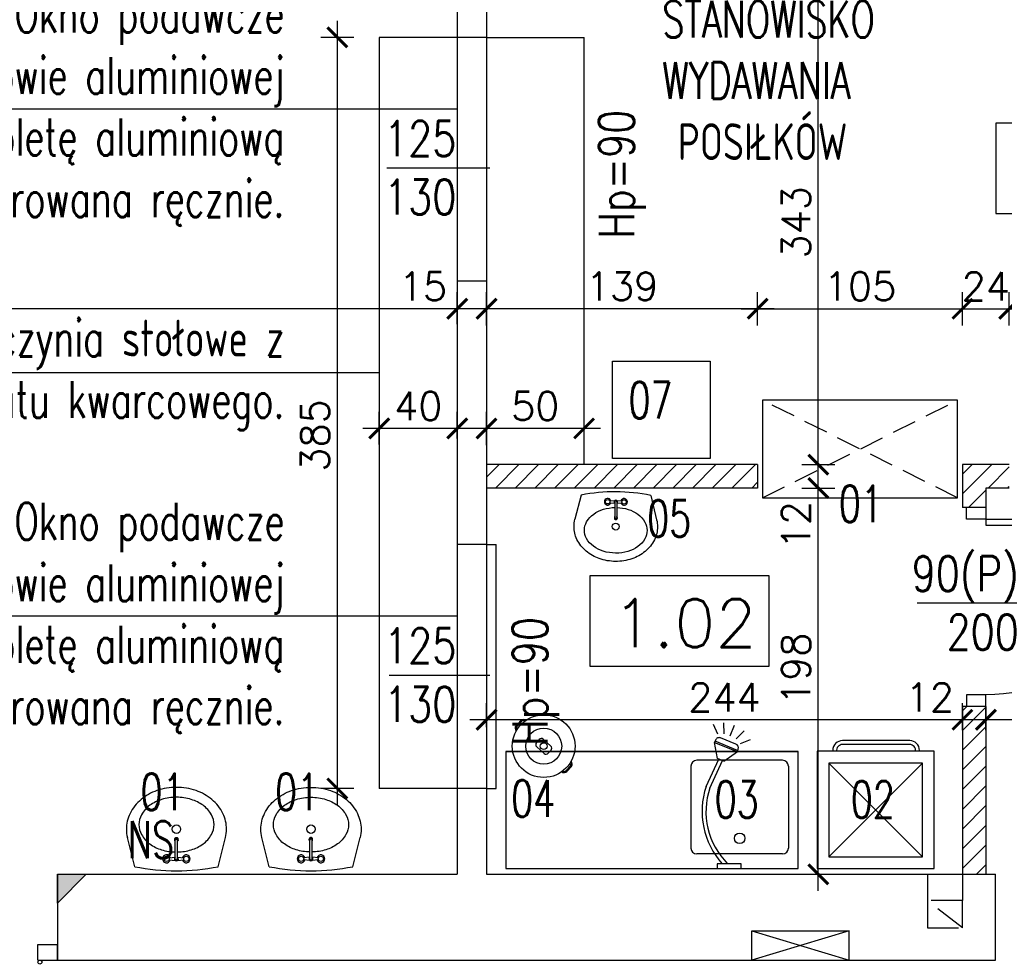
# Model space of a CAD drawing. Header units: millimetres. Extents: x 31969 to 285678, y -69766 to -5517.
# Tile 22 of 37: x 142218 to 142723, y -10201 to -9719. Entities that reach past the tile are written whole.
import ezdxf
from ezdxf.lldxf.tags import DXFTag

# ---------------------------------------------------------------- set-up
doc = ezdxf.new("R2010")
doc.units = ezdxf.units.MM
doc.linetypes.add('HIDDEN', pattern=[0.375, 0.25, -0.125])
doc.linetypes.add('KRE_16_8', pattern=[24, 16, -8])
for name, color, linetype in [('a-biblioteka', 251, 'Continuous'), ('a-opis 1', 3, 'Continuous'), ('a-opis 3', 15, 'Continuous'), ('a-opis stolarki 1', 3, 'Continuous'), ('a-opis technologii 2', 12, 'Continuous'), ('a-przekrój 2', 251, 'Continuous'), ('a-stolarka drzwiowa', 3, 'Continuous'), ('a-stolarka okienna', 3, 'Continuous'), ('a-szkło', 4, 'Continuous'), ('a-wentylacja', 3, 'Continuous'), ('a-wymiary', 11, 'Continuous'), ('a-wyposażenie', 84, 'Continuous'), ('a-ściany działowe projektowane', 5, 'Continuous'), ('a-ściany istniejące murowane', 6, 'Continuous')]:
    doc.layers.add(name, color=color, linetype=linetype)
doc.styles.add('MAREK', font='simplex.shx')
doc.styles.add('RS01507', font='romans.shx', dxfattribs={"width": 0.7, "height": 0.15})
doc.styles.add('WYMIAR', font='romans.shx', dxfattribs={"width": 0.8})
tags = doc.linetypes.add('DASHED', pattern=[0.75, 0.5, -0.25]).pattern_tags.tags
tags[6:7] = [DXFTag(74, 4), DXFTag(75, 0), DXFTag(340, '0'), DXFTag(46, 1.0), DXFTag(50, 0.0), DXFTag(44, 0.0), DXFTag(45, 0.0)]
tags[4:5] = [DXFTag(74, 4), DXFTag(75, 0), DXFTag(340, '0'), DXFTag(46, 1.0), DXFTag(50, 0.0), DXFTag(44, 0.0), DXFTag(45, 0.0)]
doc.dimstyles.new('MAREK', dxfattribs={"dimscale": 0.85, "dimtxt": 17, "dimasz": 12, "dimexe": 10, "dimexo": 0.625, "dimgap": 5, "dimtad": 1, "dimdec": 1, "dimdsep": 46, "dimtxsty": 'MAREK', "dimblk1": 'ARCHTICK', "dimblk2": 'ARCHTICK', "dimsah": 1, "dimcen": 2.5, "dimdle": 10, "dimadec": 0, "dimazin": 0, "dimtfac": 1, "dimtdec": 1, "dimtmove": 1, "dimatfit": 3, "dimldrblk": 'ARCHTICK', "dimfxl": 0, "dimtolj": 1, "dimtzin": 0, "dimarcsym": 0})

# ---------------------------------------------------------------- blocks, each defined once
blk = doc.blocks.new('A$C42BE72CD')
at = {"layer": 'a-stolarka drzwiowa'}
for p, q in [((6, 99.95), (0, 99.95)), ((6, 89.95), (6, 99.95)), ((96, 89.95), (96, 99.95)), ((96, 99.95), (102, 99.95)), ((0, 89.95), (6, 89.95)), ((6, 89.95), (9, 89.95)), ((6, 89.95), (6, 0)), ((9, 89.95), (9, 0)), ((102, 89.95), (96, 89.95)), ((9, 0), (6, 0))]:
    blk.add_line(p, q, dxfattribs=at)
at = {"layer": 'a-stolarka drzwiowa', "linetype": 'DASHED', "lineweight": 25, "ltscale": 20}
blk.add_arc((6, 89.95), 90, 271.9102, 0, dxfattribs=at)
blk = doc.blocks.new('_ARCHTICK')
at = {"color": 0, "linetype": 'ByBlock', "const_width": 0.15}
blk.add_lwpolyline([(-0.5, -0.5), (0.5, 0.5)], dxfattribs=at)
blk = doc.blocks.new('*D1379')
at = {"layer": 'a-wymiary', "color": 0, "lineweight": -2, "ltscale": 100}
for p, q in [((142380.57, -9719.6), (142380.57, -10121.6)), ((142389.07, -9728.1), (142372.07, -9728.1)), ((142389.07, -10113.1), (142372.07, -10113.1))]:
    blk.add_line(p, q, dxfattribs=at)
at = {"layer": 'DEFPOINTS', "color": 0}
for p in [(142402.07, -9728.1), (142380.57, -10113.1), (142402.07, -10113.1)]:
    blk.add_point(p, dxfattribs=at)
at = {"layer": 'a-wymiary', "color": 0, "linetype": 'ByBlock', "lineweight": -2, "xscale": 10.2, "yscale": 10.2, "zscale": 10.2}
for p, rotation in [((142380.57, -9728.1), 90), ((142380.57, -10113.1), 270)]:
    blk.add_blockref('_ARCHTICK', p, dxfattribs=dict(at, rotation=rotation))
at = {"layer": 'a-wymiary', "color": 0, "ltscale": 100, "insert": (142369.09, -9932.15), "char_height": 14.45, "attachment_point": 5, "rotation": 90, "style": 'MAREK'}
blk.add_mtext('\\A1;385', dxfattribs=at)
blk = doc.blocks.new('*D1380')
at = {"layer": 'a-wymiary', "color": 0, "lineweight": -2, "ltscale": 100}
for p, q in [((142457.07, -9937.08), (142457.07, -9920.08)), ((142507.07, -9937.08), (142507.07, -9920.08)), ((142515.57, -9928.58), (142448.57, -9928.58))]:
    blk.add_line(p, q, dxfattribs=at)
at = {"layer": 'DEFPOINTS', "color": 0}
for p in [(142457.07, -9928.58), (142457.07, -9938.48), (142507.07, -9938.48)]:
    blk.add_point(p, dxfattribs=at)
at = {"layer": 'a-wymiary', "color": 0, "linetype": 'ByBlock', "lineweight": -2, "xscale": 10.2, "yscale": 10.2, "zscale": 10.2, "rotation": 180}
blk.add_blockref('_ARCHTICK', (142457.07, -9928.58), dxfattribs=at)
at = {"layer": 'a-wymiary', "color": 0, "linetype": 'ByBlock', "lineweight": -2, "xscale": 10.2, "yscale": 10.2, "zscale": 10.2}
blk.add_blockref('_ARCHTICK', (142507.07, -9928.58), dxfattribs=at)
at = {"layer": 'a-wymiary', "color": 0, "ltscale": 100, "insert": (142482.07, -9917.11), "char_height": 14.45, "attachment_point": 5, "style": 'MAREK'}
blk.add_mtext('\\A1;50', dxfattribs=at)
blk = doc.blocks.new('*D1381')
at = {"layer": 'a-wymiary', "color": 0, "lineweight": -2, "ltscale": 100}
for p, q in [((142402.07, -9936.75), (142402.07, -9920.08)), ((142442.07, -9933.72), (142442.07, -9920.08)), ((142450.57, -9928.58), (142393.57, -9928.58))]:
    blk.add_line(p, q, dxfattribs=at)
at = {"layer": 'DEFPOINTS', "color": 0}
for p in [(142402.07, -9928.58), (142442.07, -9934.25), (142402.07, -9937.28)]:
    blk.add_point(p, dxfattribs=at)
at = {"layer": 'a-wymiary', "color": 0, "linetype": 'ByBlock', "lineweight": -2, "xscale": 10.2, "yscale": 10.2, "zscale": 10.2, "rotation": 180}
blk.add_blockref('_ARCHTICK', (142402.07, -9928.58), dxfattribs=at)
at = {"layer": 'a-wymiary', "color": 0, "linetype": 'ByBlock', "lineweight": -2, "xscale": 10.2, "yscale": 10.2, "zscale": 10.2}
blk.add_blockref('_ARCHTICK', (142442.07, -9928.58), dxfattribs=at)
at = {"layer": 'a-wymiary', "color": 0, "ltscale": 100, "insert": (142422.07, -9917.11), "char_height": 14.45, "attachment_point": 5, "style": 'MAREK'}
blk.add_mtext('\\A1;40', dxfattribs=at)
blk = doc.blocks.new('*D1384')
at = {"layer": 'a-wymiary', "color": 0, "lineweight": -2, "ltscale": 100}
for p, q in [((142713.07, -10083.21), (142713.07, -10069.36)), ((142838.07, -10086.36), (142838.07, -10069.36)), ((142846.57, -10077.86), (142704.57, -10077.86))]:
    blk.add_line(p, q, dxfattribs=at)
at = {"layer": 'DEFPOINTS', "color": 0}
for p in [(142713.07, -10077.86), (142713.07, -10083.74), (142838.07, -10088.05)]:
    blk.add_point(p, dxfattribs=at)
at = {"layer": 'a-wymiary', "color": 0, "linetype": 'ByBlock', "lineweight": -2, "xscale": 10.2, "yscale": 10.2, "zscale": 10.2, "rotation": 180}
blk.add_blockref('_ARCHTICK', (142713.07, -10077.86), dxfattribs=at)
at = {"layer": 'a-wymiary', "color": 0, "linetype": 'ByBlock', "lineweight": -2, "xscale": 10.2, "yscale": 10.2, "zscale": 10.2}
blk.add_blockref('_ARCHTICK', (142838.07, -10077.86), dxfattribs=at)
at = {"layer": 'a-wymiary', "color": 0, "ltscale": 100, "insert": (142775.57, -10066.38), "char_height": 14.45, "attachment_point": 5, "style": 'MAREK'}
blk.add_mtext('\\A1;125', dxfattribs=at)
blk = doc.blocks.new('*D1385')
at = {"layer": 'a-wymiary', "color": 0, "lineweight": -2, "ltscale": 100}
for p, q in [((142701.07, -10083.21), (142701.07, -10069.36)), ((142713.07, -10083.21), (142713.07, -10069.36)), ((142721.57, -10077.86), (142692.57, -10077.86))]:
    blk.add_line(p, q, dxfattribs=at)
at = {"layer": 'DEFPOINTS', "color": 0}
for p in [(142701.07, -10077.86), (142701.07, -10083.74), (142713.07, -10083.74)]:
    blk.add_point(p, dxfattribs=at)
at = {"layer": 'a-wymiary', "color": 0, "linetype": 'ByBlock', "lineweight": -2, "xscale": 10.2, "yscale": 10.2, "zscale": 10.2, "rotation": 180}
blk.add_blockref('_ARCHTICK', (142701.07, -10077.86), dxfattribs=at)
at = {"layer": 'a-wymiary', "color": 0, "linetype": 'ByBlock', "lineweight": -2, "xscale": 10.2, "yscale": 10.2, "zscale": 10.2}
blk.add_blockref('_ARCHTICK', (142713.07, -10077.86), dxfattribs=at)
at = {"layer": 'a-wymiary', "color": 0, "ltscale": 100, "insert": (142684.33, -10066.38), "char_height": 14.45, "attachment_point": 5, "style": 'MAREK'}
blk.add_mtext('\\A1;12', dxfattribs=at)
blk = doc.blocks.new('*D1386')
at = {"layer": 'a-wymiary', "color": 0, "lineweight": -2, "ltscale": 100}
for p, q in [((142457.07, -10081.69), (142457.07, -10069.36)), ((142701.07, -10083.21), (142701.07, -10069.36)), ((142709.57, -10077.86), (142448.57, -10077.86))]:
    blk.add_line(p, q, dxfattribs=at)
at = {"layer": 'DEFPOINTS', "color": 0}
for p in [(142457.07, -10077.86), (142457.07, -10082.22), (142701.07, -10083.74)]:
    blk.add_point(p, dxfattribs=at)
at = {"layer": 'a-wymiary', "color": 0, "linetype": 'ByBlock', "lineweight": -2, "xscale": 10.2, "yscale": 10.2, "zscale": 10.2, "rotation": 180}
blk.add_blockref('_ARCHTICK', (142457.07, -10077.86), dxfattribs=at)
at = {"layer": 'a-wymiary', "color": 0, "linetype": 'ByBlock', "lineweight": -2, "xscale": 10.2, "yscale": 10.2, "zscale": 10.2}
blk.add_blockref('_ARCHTICK', (142701.07, -10077.86), dxfattribs=at)
at = {"layer": 'a-wymiary', "color": 0, "ltscale": 100, "insert": (142579.07, -10066.38), "char_height": 14.45, "attachment_point": 5, "style": 'MAREK'}
blk.add_mtext('\\A1;244', dxfattribs=at)
blk = doc.blocks.new('*D1387')
at = {"layer": 'a-wymiary', "color": 0, "lineweight": -2, "ltscale": 100}
for p, q in [((142596.07, -9875.72), (142596.07, -9858.72)), ((142701.07, -9875.72), (142701.07, -9858.72)), ((142587.57, -9867.22), (142709.57, -9867.22))]:
    blk.add_line(p, q, dxfattribs=at)
at = {"layer": 'DEFPOINTS', "color": 0}
for p in [(142701.07, -9867.22), (142596.07, -9939.2), (142701.07, -9949.66)]:
    blk.add_point(p, dxfattribs=at)
at = {"layer": 'a-wymiary', "color": 0, "linetype": 'ByBlock', "lineweight": -2, "xscale": 10.2, "yscale": 10.2, "zscale": 10.2, "rotation": 180}
blk.add_blockref('_ARCHTICK', (142596.07, -9867.22), dxfattribs=at)
at = {"layer": 'a-wymiary', "color": 0, "linetype": 'ByBlock', "lineweight": -2, "xscale": 10.2, "yscale": 10.2, "zscale": 10.2}
blk.add_blockref('_ARCHTICK', (142701.07, -9867.22), dxfattribs=at)
at = {"layer": 'a-wymiary', "color": 0, "ltscale": 100, "insert": (142648.57, -9855.74), "char_height": 14.45, "attachment_point": 5, "style": 'MAREK'}
blk.add_mtext('\\A1;105', dxfattribs=at)
blk = doc.blocks.new('*D1388')
at = {"layer": 'a-wymiary', "color": 0, "lineweight": -2, "ltscale": 100}
for p, q in [((142701.07, -9875.72), (142701.07, -9858.72)), ((142725.07, -9875.72), (142725.07, -9858.72)), ((142692.57, -9867.22), (142733.57, -9867.22))]:
    blk.add_line(p, q, dxfattribs=at)
at = {"layer": 'DEFPOINTS', "color": 0}
for p in [(142725.07, -9867.22), (142701.07, -9949.66), (142725.07, -9949.66)]:
    blk.add_point(p, dxfattribs=at)
at = {"layer": 'a-wymiary', "color": 0, "linetype": 'ByBlock', "lineweight": -2, "xscale": 10.2, "yscale": 10.2, "zscale": 10.2, "rotation": 180}
blk.add_blockref('_ARCHTICK', (142701.07, -9867.22), dxfattribs=at)
at = {"layer": 'a-wymiary', "color": 0, "linetype": 'ByBlock', "lineweight": -2, "xscale": 10.2, "yscale": 10.2, "zscale": 10.2}
blk.add_blockref('_ARCHTICK', (142725.07, -9867.22), dxfattribs=at)
at = {"layer": 'a-wymiary', "color": 0, "ltscale": 100, "insert": (142713.07, -9855.74), "char_height": 14.45, "attachment_point": 5, "style": 'MAREK'}
blk.add_mtext('\\A1;24', dxfattribs=at)
blk = doc.blocks.new('*D1389')
at = {"layer": 'a-wymiary', "color": 0, "lineweight": -2, "ltscale": 100}
for p, q in [((142725.07, -9875.72), (142725.07, -9858.72)), ((142827.07, -9875.72), (142827.07, -9858.72)), ((142716.57, -9867.22), (142835.57, -9867.22))]:
    blk.add_line(p, q, dxfattribs=at)
at = {"layer": 'DEFPOINTS', "color": 0}
for p in [(142827.07, -9867.22), (142725.07, -9947.54), (142827.07, -9949.66)]:
    blk.add_point(p, dxfattribs=at)
at = {"layer": 'a-wymiary', "color": 0, "linetype": 'ByBlock', "lineweight": -2, "xscale": 10.2, "yscale": 10.2, "zscale": 10.2, "rotation": 180}
blk.add_blockref('_ARCHTICK', (142725.07, -9867.22), dxfattribs=at)
at = {"layer": 'a-wymiary', "color": 0, "linetype": 'ByBlock', "lineweight": -2, "xscale": 10.2, "yscale": 10.2, "zscale": 10.2}
blk.add_blockref('_ARCHTICK', (142827.07, -9867.22), dxfattribs=at)
at = {"layer": 'a-wymiary', "color": 0, "ltscale": 100, "insert": (142776.07, -9855.74), "char_height": 14.45, "attachment_point": 5, "style": 'MAREK'}
blk.add_mtext('\\A1;102', dxfattribs=at)
blk = doc.blocks.new('*D1392')
at = {"layer": 'a-wymiary', "color": 0, "lineweight": -2, "ltscale": 100}
for p, q in [((142457.07, -9875.72), (142457.07, -9858.72)), ((142596.07, -9875.72), (142596.07, -9858.72)), ((142604.57, -9867.22), (142448.57, -9867.22))]:
    blk.add_line(p, q, dxfattribs=at)
at = {"layer": 'DEFPOINTS', "color": 0}
for p in [(142457.07, -9867.22), (142457.07, -9939.2), (142596.07, -9939.2)]:
    blk.add_point(p, dxfattribs=at)
at = {"layer": 'a-wymiary', "color": 0, "linetype": 'ByBlock', "lineweight": -2, "xscale": 10.2, "yscale": 10.2, "zscale": 10.2, "rotation": 180}
blk.add_blockref('_ARCHTICK', (142457.07, -9867.22), dxfattribs=at)
at = {"layer": 'a-wymiary', "color": 0, "linetype": 'ByBlock', "lineweight": -2, "xscale": 10.2, "yscale": 10.2, "zscale": 10.2}
blk.add_blockref('_ARCHTICK', (142596.07, -9867.22), dxfattribs=at)
at = {"layer": 'a-wymiary', "color": 0, "ltscale": 100, "insert": (142526.57, -9855.74), "char_height": 14.45, "attachment_point": 5, "style": 'MAREK'}
blk.add_mtext('\\A1;139', dxfattribs=at)
blk = doc.blocks.new('*D1404')
at = {"layer": 'a-wymiary', "color": 0, "lineweight": -2, "ltscale": 100}
for p, q in [((142442.07, -9875.19), (142442.07, -9858.72)), ((142457.07, -9875.19), (142457.07, -9858.72)), ((142465.57, -9867.22), (142433.57, -9867.22))]:
    blk.add_line(p, q, dxfattribs=at)
at = {"layer": 'DEFPOINTS', "color": 0}
for p in [(142442.07, -9867.22), (142442.07, -9875.72), (142457.07, -9875.72)]:
    blk.add_point(p, dxfattribs=at)
at = {"layer": 'a-wymiary', "color": 0, "linetype": 'ByBlock', "lineweight": -2, "xscale": 10.2, "yscale": 10.2, "zscale": 10.2, "rotation": 180}
blk.add_blockref('_ARCHTICK', (142442.07, -9867.22), dxfattribs=at)
at = {"layer": 'a-wymiary', "color": 0, "linetype": 'ByBlock', "lineweight": -2, "xscale": 10.2, "yscale": 10.2, "zscale": 10.2}
blk.add_blockref('_ARCHTICK', (142457.07, -9867.22), dxfattribs=at)
at = {"layer": 'a-wymiary', "color": 0, "ltscale": 100, "insert": (142424.48, -9855.74), "char_height": 14.45, "attachment_point": 5, "style": 'MAREK'}
blk.add_mtext('\\A1;15', dxfattribs=at)
blk = doc.blocks.new('*D1405')
at = {"layer": 'a-wymiary', "color": 0, "lineweight": -2, "ltscale": 100}
for p, q in [((140928.07, -9875.72), (140928.07, -9858.72)), ((142442.07, -9875.19), (142442.07, -9858.72)), ((142450.57, -9867.22), (140919.57, -9867.22))]:
    blk.add_line(p, q, dxfattribs=at)
at = {"layer": 'DEFPOINTS', "color": 0}
for p in [(140928.07, -9867.22), (142442.07, -9875.72), (140928.07, -9882.1)]:
    blk.add_point(p, dxfattribs=at)
at = {"layer": 'a-wymiary', "color": 0, "linetype": 'ByBlock', "lineweight": -2, "xscale": 10.2, "yscale": 10.2, "zscale": 10.2, "rotation": 180}
blk.add_blockref('_ARCHTICK', (140928.07, -9867.22), dxfattribs=at)
at = {"layer": 'a-wymiary', "color": 0, "linetype": 'ByBlock', "lineweight": -2, "xscale": 10.2, "yscale": 10.2, "zscale": 10.2}
blk.add_blockref('_ARCHTICK', (142442.07, -9867.22), dxfattribs=at)
at = {"layer": 'a-wymiary', "color": 0, "ltscale": 100, "insert": (141685.07, -9855.74), "char_height": 14.45, "attachment_point": 5, "style": 'MAREK'}
blk.add_mtext('\\A1;1514', dxfattribs=at)
blk = doc.blocks.new('*D1414')
at = {"layer": 'a-wymiary', "color": 0, "lineweight": -2, "ltscale": 100}
for p, q in [((142627.17, -10165.6), (142627.17, -9950.6)), ((142618.67, -9959.1), (142635.67, -9959.1)), ((142618.67, -10157.1), (142635.67, -10157.1))]:
    blk.add_line(p, q, dxfattribs=at)
at = {"layer": 'DEFPOINTS', "color": 0}
for p in [(142596.07, -9959.1), (142627.17, -9959.1), (142598.5, -10157.1)]:
    blk.add_point(p, dxfattribs=at)
at = {"layer": 'a-wymiary', "color": 0, "linetype": 'ByBlock', "lineweight": -2, "xscale": 10.2, "yscale": 10.2, "zscale": 10.2}
for p, rotation in [((142627.17, -9959.1), 90), ((142627.17, -10157.1), 270)]:
    blk.add_blockref('_ARCHTICK', p, dxfattribs=dict(at, rotation=rotation))
at = {"layer": 'a-wymiary', "color": 0, "ltscale": 100, "insert": (142615.69, -10051.78), "char_height": 14.45, "attachment_point": 5, "rotation": 90, "style": 'MAREK'}
blk.add_mtext('\\A1;198', dxfattribs=at)
blk = doc.blocks.new('*D1415')
at = {"layer": 'a-wymiary', "color": 0, "lineweight": -2, "ltscale": 100}
for p, q in [((142627.17, -9967.6), (142627.17, -9938.6)), ((142618.67, -9947.1), (142635.67, -9947.1)), ((142618.67, -9959.1), (142635.67, -9959.1))]:
    blk.add_line(p, q, dxfattribs=at)
at = {"layer": 'DEFPOINTS', "color": 0}
for p in [(142596.07, -9947.1), (142627.17, -9947.1), (142596.07, -9959.1)]:
    blk.add_point(p, dxfattribs=at)
at = {"layer": 'a-wymiary', "color": 0, "linetype": 'ByBlock', "lineweight": -2, "xscale": 10.2, "yscale": 10.2, "zscale": 10.2}
for p, rotation in [((142627.17, -9947.1), 90), ((142627.17, -9959.1), 270)]:
    blk.add_blockref('_ARCHTICK', p, dxfattribs=dict(at, rotation=rotation))
at = {"layer": 'a-wymiary', "color": 0, "ltscale": 100, "insert": (142615.69, -9978.12), "char_height": 14.45, "attachment_point": 5, "rotation": 90, "style": 'MAREK'}
blk.add_mtext('\\A1;12', dxfattribs=at)
blk = doc.blocks.new('*D1416')
at = {"layer": 'a-wymiary', "color": 0, "lineweight": -2, "ltscale": 100}
for p, q in [((142627.17, -9955.6), (142627.17, -9595.6)), ((142624.81, -9604.1), (142635.67, -9604.1)), ((142618.67, -9947.1), (142635.67, -9947.1))]:
    blk.add_line(p, q, dxfattribs=at)
at = {"layer": 'DEFPOINTS', "color": 0}
for p in [(142624.28, -9604.1), (142627.17, -9604.1), (142596.07, -9947.1)]:
    blk.add_point(p, dxfattribs=at)
at = {"layer": 'a-wymiary', "color": 0, "linetype": 'ByBlock', "lineweight": -2, "xscale": 10.2, "yscale": 10.2, "zscale": 10.2}
for p, rotation in [((142627.17, -9604.1), 90), ((142627.17, -9947.1), 270)]:
    blk.add_blockref('_ARCHTICK', p, dxfattribs=dict(at, rotation=rotation))
at = {"layer": 'a-wymiary', "color": 0, "ltscale": 100, "insert": (142615.69, -9822.92), "char_height": 14.45, "attachment_point": 5, "rotation": 90, "style": 'MAREK'}
blk.add_mtext('\\A1;343', dxfattribs=at)

msp = doc.modelspace()

# ---------------------------------------------------------------- hatches: boundary and pattern name
at = {"layer": 'a-opis 1', "ltscale": 100}
h = msp.add_hatch(color=256, dxfattribs=at)
h.dxf.hatch_style = 1
h.paths.add_polyline_path([(142237.07, -10171.82), (142237.07, -10157.1), (142251.79, -10157.1), (142246.27, -10162.62), (142242.59, -10162.62), (142242.59, -10166.3)])
h.paths.add_polyline_path([(142242.59, -10166.3), (142242.59, -10162.62), (142246.27, -10162.62)], flags=17)
at = {"layer": 'a-przekrój 2', "ltscale": 0.1}
h = msp.add_hatch(dxfattribs=at)
h.set_pattern_fill('LINE', color=256, scale=2.25, angle=45)
h.paths.add_polyline_path([(142838.07, -10157.1), (142850.07, -10157.1), (142850.07, -9947.1), (142827.07, -9947.1), (142827.07, -9959.1), (142838.07, -9959.1)])
h.paths.add_polyline_path([(142701.07, -9947.1), (142701.07, -9969.1), (142713.07, -9969.1), (142713.07, -9959.1), (142725.07, -9959.1), (142725.07, -9947.1)])
h.paths.add_polyline_path([(142596.07, -9959.1), (142596.07, -9947.1), (142457.07, -9947.1), (142457.07, -9959.1)])
edge = h.paths.add_edge_path()
edge.add_line((142713.07, -10071.1), (142701.07, -10071.1))
edge.add_line((142701.07, -10071.1), (142701.07, -10139.37))
edge.add_ellipse((142702.26, -10143.25), major_axis=(-9.4, 0), ratio=0.416668, start_angle=82.7651, end_angle=277.2349, ccw=False)
edge.add_line((142701.07, -10147.14), (142701.07, -10157.1))
edge.add_line((142701.07, -10157.1), (142713.07, -10157.1))
edge.add_line((142713.07, -10157.1), (142713.07, -10071.1))
edge = h.paths.add_edge_path(flags=17)
edge.add_ellipse((142702.26, -10143.25), major_axis=(-9.4, 0), ratio=0.416668, start_angle=82.7651, end_angle=277.2349)
edge.add_line((142701.07, -10139.37), (142701.07, -10147.14))

# ---------------------------------------------------------------- linework, layer by layer
at = {"layer": 'a-biblioteka'}
for p, q in [((142575.57, -10085.31), (142573.35, -10080.3)), ((142578.84, -10085.17), (142578.81, -10079.4))]:
    msp.add_line(p, q, dxfattribs=at)
at = {"layer": 'a-opis 1', "ltscale": 40}
for p, q in [((141980.69, -9764.68), (142442.07, -9764.68)), ((141980.69, -9899.87), (142402.07, -9899.87)), ((141980.69, -10024.68), (142442.07, -10024.68)), ((142593.07, -10186.1), (142643.07, -10186.1)), ((142593.07, -10201.1), (142593.07, -10186.1)), ((142593.07, -10186.1), (142643.07, -10201.1)), ((142643.07, -10186.1), (142593.07, -10201.1)), ((142643.07, -10201.1), (142643.07, -10186.1))]:
    msp.add_line(p, q, dxfattribs=at)
at = {"layer": 'a-opis 1', "ltscale": 100}
for p, q in [((142251.79, -10157.1), (142237.07, -10171.82)), ((142237.07, -10157.1), (142251.79, -10157.1)), ((142237.07, -10171.82), (142237.07, -10157.1))]:
    msp.add_line(p, q, dxfattribs=at)
at = {"layer": 'a-opis 3'}
for points in [[(142810.05, -9772.18), (142718.14, -9772.18), (142718.14, -9818.42), (142810.05, -9818.42)], [(142602, -10004.19), (142510.08, -10004.19), (142510.08, -10050.42), (142602, -10050.42)]]:
    msp.add_lwpolyline(points, close=True, dxfattribs=at)
at = {"layer": 'a-opis stolarki 1'}
for p, q in [((142406, -9794.99), (142458.77, -9794.99)), ((142739.21, -10018.1), (142677.92, -10018.1)), ((142407.08, -10054.99), (142458.77, -10054.99))]:
    msp.add_line(p, q, dxfattribs=at)
at = {"layer": 'a-stolarka drzwiowa'}
for p, q in [((142227.07, -10193.1), (142237.07, -10193.1)), ((142227.07, -10201.1), (142227.07, -10193.1)), ((142237.07, -10201.1), (142237.07, -10193.1)), ((142227.07, -10201.1), (142237.07, -10201.1))]:
    msp.add_line(p, q, dxfattribs=at)
msp.add_circle((142228.07, -10202.1), 1, dxfattribs=at)
at = {"layer": 'a-stolarka okienna', "ltscale": 40}
for p, q in [((142442.07, -9728.1), (142402.07, -9728.1)), ((142402.07, -9728.1), (142402.07, -10113.1)), ((142457.07, -9728.1), (142507.07, -9728.1)), ((142507.07, -9947.1), (142507.07, -9728.1)), ((142457.07, -9988.1), (142462.07, -9988.1)), ((142462.07, -10113.1), (142462.07, -9988.1)), ((142442.07, -10113.1), (142402.07, -10113.1)), ((142457.07, -10113.1), (142462.07, -10113.1))]:
    msp.add_line(p, q, dxfattribs=at)
at = {"layer": 'a-szkło', "ltscale": 2}
for p, q in [((142442.07, -9728.1), (142442.07, -9853.1)), ((142457.07, -9728.1), (142457.07, -9853.1)), ((142442.07, -9988.1), (142442.07, -10113.1)), ((142457.07, -9988.1), (142457.07, -10113.1))]:
    msp.add_line(p, q, dxfattribs=at)
at = {"layer": 'a-wentylacja', "linetype": 'KRE_16_8'}
for p, q in [((142683.07, -10157.1), (142683.07, -10170.6)), ((142701.07, -10157.1), (142701.07, -10170.6)), ((142701.07, -10184.6), (142683.07, -10170.6))]:
    msp.add_line(p, q, dxfattribs=at)
msp.add_lwpolyline([(142701.07, -10184.6), (142701.07, -10170.6), (142683.07, -10170.6), (142683.07, -10184.6)], close=True, dxfattribs=at)
at = {"layer": 'a-wyposażenie', "linetype": 'HIDDEN', "ltscale": 50}
for p, q in [((142598.57, -9964.1), (142698.57, -9914.1)), ((142698.57, -9964.1), (142598.57, -9914.1))]:
    msp.add_line(p, q, dxfattribs=at)
at = {"layer": 'a-wyposażenie'}
for p, q in [((142505.56, -9962.74), (142502.38, -9975.13)), ((142541.24, -9962.93), (142544.29, -9975.36)), ((142520.18, -9965.68), (142522.91, -9965.49)), ((142520.18, -9966.66), (142522.9, -9966.88)), ((142522.91, -9966.19), (142522.86, -9974.16)), ((142523.86, -9966.19), (142523.82, -9974.17)), ((142523.86, -9965.5), (142526.59, -9965.72)), ((142523.86, -9966.89), (142526.58, -9966.7)), ((142522.64, -9974.16), (142522.63, -9974.66)), ((142524.04, -9974.17), (142524.04, -9974.66)), ((142474.49, -10078.39), (142472.18, -10080.95)), ((142474.94, -10078.79), (142472.63, -10081.36)), ((142582.05, -10086.2), (142584.27, -10080.73)), ((142585.08, -10087.7), (142589.12, -10083.57)), ((142484.06, -10087.98), (142482.64, -10089.55)), ((142490.05, -10091.38), (142486.14, -10087.87)), ((142574.48, -10088.29), (142573.97, -10089.55)), ((142573.97, -10089.55), (142585.52, -10094.23)), ((142575.54, -10097.79), (142573.97, -10089.55)), ((142585.78, -10093.6), (142574.23, -10088.92)), ((142584.93, -10090.37), (142577.09, -10087.19)), ((142587.32, -10090.07), (142592.41, -10088.02)), ((142674.03, -10088.56), (142639.56, -10088.56)), ((142674.03, -10090.56), (142639.56, -10090.56)), ((142466.88, -10094.19), (142616.88, -10094.19)), ((142616.88, -10094.19), (142466.88, -10094.19)), ((142466.88, -10094.19), (142466.88, -10154.19)), ((142482.75, -10091.64), (142486.65, -10095.15)), ((142488.74, -10095.04), (142490.16, -10093.47)), ((142578.81, -10099.05), (142585.67, -10094.23)), ((142585.52, -10094.23), (142586.04, -10092.97)), ((142616.88, -10154.19), (142616.88, -10094.19)), ((142686.57, -10094.06), (142626.57, -10094.06)), ((142626.57, -10094.06), (142626.57, -10154.06)), ((142634.56, -10093.56), (142634.56, -10094.06)), ((142679.03, -10093.56), (142679.03, -10094.06)), ((142686.57, -10154.06), (142686.57, -10094.06)), ((142608.84, -10098.68), (142564.84, -10098.68)), ((142569.67, -10112.13), (142576.18, -10098.05)), ((142571.52, -10112.88), (142578.03, -10098.8)), ((142578.66, -10099.06), (142575.54, -10097.79)), ((142576.18, -10098.05), (142578.03, -10098.8)), ((142680.57, -10100.06), (142632.57, -10148.1)), ((142680.57, -10148.1), (142632.57, -10100.06)), ((142680.57, -10100.06), (142632.57, -10100.06)), ((142632.57, -10100.06), (142632.57, -10148.1)), ((142680.57, -10148.1), (142680.57, -10100.06)), ((142500.1, -10101.44), (142497.79, -10104)), ((142500.55, -10101.84), (142498.25, -10104.41)), ((142561.84, -10101.68), (142561.84, -10143.68)), ((142611.84, -10101.68), (142611.84, -10143.68)), ((142276.68, -10153.19), (142272.94, -10138.3)), ((142297.25, -10139.59), (142297.25, -10139)), ((142297.51, -10149.17), (142297.51, -10139.59)), ((142298.66, -10149.17), (142298.66, -10139.59)), ((142298.93, -10139.59), (142298.93, -10139)), ((142319.49, -10153.19), (142323.23, -10138.3)), ((142345.65, -10153.19), (142341.91, -10138.3)), ((142366.21, -10139.59), (142366.21, -10139)), ((142366.48, -10149.17), (142366.48, -10139.59)), ((142367.63, -10149.17), (142367.63, -10139.59)), ((142367.9, -10139.59), (142367.9, -10139)), ((142388.46, -10153.19), (142392.2, -10138.3)), ((142294.25, -10148.58), (142297.52, -10148.33)), ((142294.25, -10149.76), (142297.52, -10150)), ((142298.66, -10148.33), (142301.93, -10148.58)), ((142298.66, -10150), (142301.93, -10149.76)), ((142366.48, -10148.33), (142363.21, -10148.58)), ((142366.48, -10150), (142363.21, -10149.76)), ((142370.9, -10148.58), (142367.63, -10148.33)), ((142370.9, -10149.76), (142367.63, -10150)), ((142608.84, -10146.68), (142564.84, -10146.68)), ((142587.56, -10151.68), (142575.23, -10151.68)), ((142575.23, -10151.68), (142575.23, -10154.19)), ((142587.56, -10154.19), (142587.56, -10151.68)), ((142632.57, -10148.1), (142680.57, -10148.1)), ((142466.88, -10154.19), (142616.88, -10154.19)), ((142575.23, -10154.19), (142587.56, -10154.19)), ((142626.57, -10154.06), (142686.57, -10154.06))]:
    msp.add_line(p, q, dxfattribs=at)
for points in [[(142521.69, -9894.02), (142571.69, -9894.02), (142571.69, -9944.02), (142521.69, -9944.02)], [(142698.57, -9964.1), (142698.57, -9914.1), (142598.57, -9914.1), (142598.57, -9964.1)]]:
    msp.add_lwpolyline(points, close=True, dxfattribs=at)
for points in [[(142523.84, -9969.11, -0.067885), (142529.71, -9970.07, -0.084294), (142534.7, -9972.58, -0.106458), (142538.25, -9976.6, -0.130058), (142539.35, -9980.87, -0.130058), (142538.2, -9985.13, -0.106458), (142534.61, -9989.11, -0.084294), (142529.59, -9991.57, -0.073345), (142523.24, -9992.47, -0.073345), (142516.9, -9991.5, -0.084294), (142511.91, -9988.98, -0.106458), (142508.35, -9984.97, -0.130058), (142507.25, -9980.69, -0.130058), (142508.4, -9976.43, -0.106458), (142512, -9972.46, -0.084294), (142517.02, -9970, -0.067885), (142522.89, -9969.1, -0.067885)], [(142522.63, -9974.66, 0.104546), (142522.68, -9974.91, 0.100796), (142522.84, -9975.12, 0.095911), (142523.06, -9975.27, 0.09272), (142523.33, -9975.32, 0.09272), (142523.6, -9975.27, 0.095911), (142523.83, -9975.13, 0.100796), (142523.98, -9974.91, 0.104546), (142524.04, -9974.66, 0.104546)], [(142522.86, -9973.68, 0.009141), (142522.84, -9973.7, 0.100796), (142522.69, -9973.91, 0.104546), (142522.64, -9974.16, 0.104546), (142522.69, -9974.41, 0.100796), (142522.84, -9974.63, 0.095911), (142523.06, -9974.77, 0.09272), (142523.33, -9974.82, 0.09272), (142523.61, -9974.77, 0.095911), (142523.83, -9974.63, 0.100796), (142523.99, -9974.42, 0.104546), (142524.04, -9974.17, 0.104546), (142523.99, -9973.92, 0.100796), (142523.84, -9973.7, 0.009141), (142523.82, -9973.69, 0.09272)], [(142522.86, -9974.16, 0.104546), (142522.89, -9974.32, 0.100796), (142522.99, -9974.47, 0.095911), (142523.15, -9974.56, 0.09272), (142523.34, -9974.6, 0.09272), (142523.53, -9974.56, 0.095911), (142523.68, -9974.47, 0.100796), (142523.78, -9974.33, 0.104546), (142523.82, -9974.17, 0.104546)], [(142544.72, -9979.01, -0.115836), (142543.12, -9985.65, -0.104065), (142538.38, -9991.58, -0.09084), (142531.58, -9995.37, -0.083285), (142523.21, -9996.72, -0.083285), (142514.86, -9995.28, -0.09084), (142508.11, -9991.42, -0.104065), (142503.43, -9985.43, -0.115836), (142501.91, -9978.77, -0.061594), (142502.38, -9975.13, -0.104065)], [(142544.29, -9975.36, -0.061594), (142544.72, -9979.01, -0.115836)], [(142323.77, -10133.93, 0.115836), (142321.9, -10125.94, 0.104065), (142316.25, -10118.79, 0.09084), (142308.12, -10114.21, 0.083285), (142298.09, -10112.53, 0.083285), (142288.06, -10114.21, 0.09084), (142279.93, -10118.79, 0.104065), (142274.28, -10125.94, 0.115836), (142272.4, -10133.93, 0.061594), (142272.94, -10138.3, 0.104065)], [(142341.37, -10133.93, -0.115836), (142343.25, -10125.94, -0.104065), (142348.89, -10118.79, -0.09084), (142357.03, -10114.21, -0.083285), (142367.06, -10112.53, -0.083285), (142377.09, -10114.21, -0.09084), (142385.22, -10118.79, -0.104065), (142390.86, -10125.94, -0.115836), (142392.74, -10133.93, -0.061594), (142392.2, -10138.3, -0.104065)], [(142298.66, -10145.67, 0.067885), (142305.7, -10144.56, 0.084294), (142311.71, -10141.57, 0.106458), (142316, -10136.77, 0.130058), (142317.35, -10131.66, 0.130058), (142316, -10126.54, 0.106458), (142311.71, -10121.74, 0.084294), (142305.7, -10118.76, 0.073345), (142298.09, -10117.63, 0.073345), (142290.47, -10118.76, 0.084294), (142284.47, -10121.74, 0.106458), (142280.18, -10126.54, 0.130058), (142278.82, -10131.66, 0.130058), (142280.18, -10136.77, 0.106458), (142284.47, -10141.57, 0.084294), (142290.47, -10144.56, 0.067885), (142297.51, -10145.67, 0.067885)], [(142366.48, -10145.67, -0.067885), (142359.44, -10144.56, -0.084294), (142353.43, -10141.57, -0.106458), (142349.15, -10136.77, -0.130058), (142347.79, -10131.66, -0.130058), (142349.15, -10126.54, -0.106458), (142353.43, -10121.74, -0.084294), (142359.44, -10118.76, -0.073345), (142367.06, -10117.63, -0.073345), (142374.67, -10118.76, -0.084294), (142380.68, -10121.74, -0.106458), (142384.96, -10126.54, -0.130058), (142386.32, -10131.66, -0.130058), (142384.96, -10136.77, -0.106458), (142380.68, -10141.57, -0.084294), (142374.67, -10144.56, -0.067885), (142367.63, -10145.67, -0.067885)], [(142323.23, -10138.3, 0.061594), (142323.77, -10133.93, 0.115836)], [(142341.91, -10138.3, -0.061594), (142341.37, -10133.93, -0.115836)], [(142297.25, -10139, -0.104546), (142297.31, -10138.7, -0.100796), (142297.49, -10138.44, -0.095911), (142297.76, -10138.27, -0.09272), (142298.09, -10138.21, -0.09272), (142298.41, -10138.27, -0.095911), (142298.68, -10138.44, -0.100796), (142298.87, -10138.7, -0.104546), (142298.93, -10139, -0.104546)], [(142297.51, -10140.17, -0.009141), (142297.49, -10140.15, -0.100796), (142297.31, -10139.89, -0.104546), (142297.25, -10139.59, -0.104546), (142297.31, -10139.3, -0.100796), (142297.49, -10139.04, -0.095911), (142297.76, -10138.87, -0.09272), (142298.09, -10138.81, -0.09272), (142298.41, -10138.87, -0.095911), (142298.68, -10139.04, -0.100796), (142298.87, -10139.3, -0.104546), (142298.93, -10139.59, -0.104546), (142298.87, -10139.89, -0.100796), (142298.68, -10140.15, -0.009141), (142298.66, -10140.17, -0.09272)], [(142297.51, -10139.59, -0.104546), (142297.56, -10139.4, -0.100796), (142297.68, -10139.23, -0.095911), (142297.86, -10139.12, -0.09272), (142298.09, -10139.08, -0.09272), (142298.32, -10139.12, -0.095911), (142298.5, -10139.23, -0.100796), (142298.62, -10139.4, -0.104546), (142298.66, -10139.59, -0.104546)], [(142367.9, -10139, 0.104546), (142367.83, -10138.7, 0.100796), (142367.65, -10138.44, 0.095911), (142367.38, -10138.27, 0.09272), (142367.06, -10138.21, 0.09272), (142366.73, -10138.27, 0.095911), (142366.46, -10138.44, 0.100796), (142366.28, -10138.7, 0.104546), (142366.21, -10139, 0.104546)], [(142367.63, -10140.17, 0.009141), (142367.65, -10140.15, 0.100796), (142367.83, -10139.89, 0.104546), (142367.9, -10139.59, 0.104546), (142367.83, -10139.3, 0.100796), (142367.65, -10139.04, 0.095911), (142367.38, -10138.87, 0.09272), (142367.06, -10138.81, 0.09272), (142366.73, -10138.87, 0.095911), (142366.46, -10139.04, 0.100796), (142366.28, -10139.3, 0.104546), (142366.21, -10139.59, 0.104546), (142366.28, -10139.89, 0.100796), (142366.46, -10140.15, 0.009141), (142366.48, -10140.17, 0.09272)], [(142367.63, -10139.59, 0.104546), (142367.59, -10139.4, 0.100796), (142367.47, -10139.23, 0.095911), (142367.28, -10139.12, 0.09272), (142367.06, -10139.08, 0.09272), (142366.83, -10139.12, 0.095911), (142366.64, -10139.23, 0.100796), (142366.52, -10139.4, 0.104546), (142366.48, -10139.59, 0.104546)]]:
    msp.add_lwpolyline(points, format="xyb", dxfattribs=at)
for centre, radius in [((142519.17, -9966.17), 1.12), ((142527.6, -9966.21), 1.12), ((142523.31, -9978.85), 1.78), ((142486.37, -10091.4), 16.08), ((142486.37, -10091.4), 9.22), ((142486.37, -10091.4), 1.76), ((142298.09, -10133.97), 2.14), ((142367.06, -10133.97), 2.14), ((142586.84, -10138.66), 2.7), ((142293.03, -10149.17), 1.35), ((142303.14, -10149.17), 1.35), ((142362, -10149.17), 1.35), ((142372.11, -10149.17), 1.35)]:
    msp.add_circle(centre, radius, dxfattribs=at)
for centre, radius, start, end in [((142522.91, -10051.13), 90.08, 78.2626, 101.105), ((142519.17, -9966.17), 1.69, 18.1634, 341.2043), ((142527.6, -9966.21), 1.69, 198.1634, 161.2043), ((142523.38, -9966.19), 0.843, 304.2019, 235.1657), ((142523.38, -9966.19), 0.478, 359.6838, 179.6838), ((142473.63, -10082.18), 1.9, 139.6136, 226.6556), ((142475.87, -10079.7), 1.9, 49.3694, 136.4114), ((142476.04, -10079.78), 1.48, 60.4806, 138.0125), ((142473.73, -10082.35), 1.48, 138.0125, 215.5444), ((142483.74, -10090.54), 1.48, 138.0125, 228.0125), ((142485.15, -10088.97), 1.48, 48.0125, 138.0125), ((142576.33, -10089.04), 2, 67.9548, 157.9548), ((142584.18, -10092.22), 2, 337.9548, 67.9548), ((142639.56, -10093.56), 5, 90, 180), ((142639.56, -10093.56), 3, 90, 189.5941), ((142674.03, -10093.56), 5, 0, 90), ((142674.03, -10093.56), 3, 350.4059, 90), ((142487.64, -10094.05), 1.48, 228.0125, 318.0125), ((142489.06, -10092.48), 1.48, 318.0125, 48.0125), ((142499, -10100.45), 1.48, 318.0125, 35.5444), ((142499.11, -10100.61), 1.9, 319.6136, 46.6556), ((142564.84, -10101.68), 3, 90, 180), ((142608.84, -10101.68), 3, 0, 90), ((142496.87, -10103.1), 1.9, 229.3694, 316.4114), ((142496.69, -10103.01), 1.48, 240.4806, 318.0125), ((142607.38, -10124.89), 39.82, 161.3057, 222.2953), ((142607.38, -10124.89), 37.82, 161.3057, 225.1165), ((142564.84, -10143.68), 3, 180, 270), ((142608.84, -10143.68), 3, 270, 0), ((142293.03, -10149.17), 2.02, 18.4795, 341.5205), ((142298.09, -10149.17), 1.01, 124.5181, 55.4819), ((142298.09, -10149.17), 0.573, 180, 0), ((142303.14, -10149.17), 2.02, 198.4795, 161.5205), ((142362, -10149.17), 2.02, 18.4795, 341.5205), ((142367.06, -10149.17), 1.01, 124.5181, 55.4819), ((142367.06, -10149.17), 0.573, 180, 0), ((142372.11, -10149.17), 2.02, 198.4795, 161.5205), ((142298.09, -10047.24), 108.09, 258.5788, 281.4212), ((142367.06, -10047.24), 108.09, 258.5788, 281.4212)]:
    msp.add_arc(centre, radius, start, end, dxfattribs=at)
at = {"layer": 'a-ściany działowe projektowane', "ltscale": 20}
for p, q in [((142596.07, -9947.1), (142457.07, -9947.1)), ((142596.07, -9947.1), (142596.07, -9959.1)), ((142725.07, -9947.1), (142701.07, -9947.1)), ((142701.07, -9947.1), (142701.07, -9969.1)), ((142596.07, -9959.1), (142457.07, -9959.1)), ((142713.07, -9959.1), (142713.07, -9969.1)), ((142725.07, -9959.1), (142713.07, -9959.1)), ((142713.07, -9969.1), (142701.07, -9969.1)), ((142701.07, -10071.1), (142701.07, -10157.1)), ((142713.07, -10071.1), (142701.07, -10071.1)), ((142713.07, -10071.1), (142713.07, -10157.1))]:
    msp.add_line(p, q, dxfattribs=at)
at = {"layer": 'a-ściany istniejące murowane'}
for p, q in [((142442.07, -9604.1), (142442.07, -9728.1)), ((142457.07, -9604.1), (142457.07, -9728.1)), ((142457.07, -9728.1), (142442.07, -9728.1)), ((142442.07, -9853.1), (142442.07, -9988.1)), ((142457.07, -9853.1), (142442.07, -9853.1)), ((142457.07, -9853.1), (142457.07, -9988.1)), ((142457.07, -9988.1), (142442.07, -9988.1)), ((142442.07, -10113.1), (142442.07, -10157.1)), ((142457.07, -10113.1), (142442.07, -10113.1)), ((142457.07, -10113.1), (142457.07, -10157.1)), ((142237.07, -10157.1), (142442.07, -10157.1)), ((142237.07, -10157.1), (142237.07, -10201.1)), ((142457.07, -10157.1), (142718.07, -10157.1)), ((142718.07, -10201.1), (142718.07, -10157.1)), ((142237.07, -10201.1), (142718.07, -10201.1))]:
    msp.add_line(p, q, dxfattribs=at)

# ---------------------------------------------------------------- block references
at = {"layer": 'a-stolarka drzwiowa', "ltscale": 100, "xscale": -1, "rotation": 90.00000000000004}
msp.add_blockref('A$C42BE72CD', (142803.02, -9969.1), dxfattribs=at)

# ---------------------------------------------------------------- texts
at = {"layer": 'a-opis 1', "ltscale": 40, "style": 'RS01507'}
for s, width, insert, char_height, attachment_point in [('{\\Fromans.shx;\\W4.86866; }Okno podawcze\\P{\\Fromans.shx;\\W1.58295; }w obudowie aluminiowej\\Pwyposażone w roletę aluminiową sterowana ręcznie. ', 372.2719, (142353.49, -9824.7), 18.9125, 9), ('Blat podawczy na naczynia stołowe z konglomeratu kwarcowego. ', 383.8677, (142353.49, -9929.51), 18.9125, 9), ('{\\Fromans.shx;\\W4.86866; }Okno podawcze\\P{\\Fromans.shx;\\W1.58295; }w obudowie aluminiowej\\Pwyposażone w roletę aluminiową sterowana ręcznie. ', 372.2719, (142353.49, -10084.7), 18.9125, 9), ('NS', 124.3193, (142296.92, -10129.94), 18.913, 3)]:
    msp.add_mtext_dynamic_manual_height_columns(s, width=width, gutter_width=12.5, heights=[0], dxfattribs=dict(at, insert=insert, char_height=char_height, attachment_point=attachment_point))
at = {"layer": 'a-opis 3', "style": 'MAREK'}
msp.add_text('1.02', height=24.659, dxfattribs=at).set_placement((142521.56, -10040.72))
at = {"layer": 'a-opis stolarki 1', "char_height": 18, "width": 35.8438, "attachment_point": 9, "rotation": 90, "style": 'WYMIAR'}
for insert in [(142538.7, -9765.22), (142494.31, -10025.22)]:
    msp.add_mtext('{\\Fromans.shx;\\W0.94590; }Hp=90', dxfattribs=dict(at, insert=insert))
at = {"layer": 'a-opis stolarki 1', "char_height": 18, "style": 'WYMIAR'}
for s, insert, width, attachment_point in [('{\\Fromans.shx;\\W1.24457; }\\P125\\P130', (142404.53, -9818.97), 35.8438, 7), ('{\\Fromans.shx;\\W2.52130; }\\P{\\Fromans.shx;\\W0.42606; }90(P)\\P{\\Fromans.shx;\\W1.09273; }200', (142729.99, -10041.97), 39.8438, 9), ('{\\Fromans.shx;\\W1.24457; }\\P125\\P130', (142404.53, -10078.97), 35.8438, 7)]:
    msp.add_mtext(s, dxfattribs=dict(at, insert=insert, width=width, attachment_point=attachment_point))
at = {"layer": 'a-opis technologii 2', "ltscale": 40, "style": 'RS01507', "width": 0.7}
for s, p in [('07', (142529.86, -9923.5)), ('01', (142637.65, -9976.65)), ('05', (142539.44, -9984.11)), ('01', (142279.67, -10124.29)), ('01', (142348.63, -10124.29)), ('04', (142469.73, -10127.68)), ('03', (142574.01, -10128.16)), ('02', (142643.78, -10128.16))]:
    msp.add_text(s, height=18.813, dxfattribs=at).set_placement(p)
at = {"layer": 'a-opis technologii 2', "color": 144, "ltscale": 40, "insert": (142547.21, -9709.45), "char_height": 18.813, "attachment_point": 1, "style": 'RS01507'}
msp.add_mtext_dynamic_manual_height_columns('STANOWISKO WYDAWANIA \\P{\\Fromans.shx;\\W0.61528; }POSIŁKÓW', width=114.66, gutter_width=12.5, heights=[0], dxfattribs=at)
at = {"layer": 'a-wyposażenie', "flags": 9}
for tag, p, s, height, rotation in [('FU_WASTE', (142541.24, -9963), '1.0', 0.0178, 179.6838), ('FIXT_CODE', (142541.24, -9963.09), '10', 0.0178, 179.6838), ('FU_TOTAL', (142541.24, -9963.05), '2.0', 0.0178, 179.6838), ('FU_COLD', (142541.24, -9962.91), '1.5', 0.0178, 179.6838), ('FU_HOT', (142541.24, -9962.96), '1.5', 0.0178, 179.6838), ('FIXT_CODE', (142319.49, -10152.98), '10', 0.0214, 180), ('FU_WASTE', (142319.49, -10153.09), '1.0', 0.0214, 180), ('FU_TOTAL', (142319.49, -10153.03), '2.0', 0.0214, 180), ('FU_COLD', (142319.49, -10153.19), '1.5', 0.0214, 180), ('FU_HOT', (142319.49, -10153.14), '1.5', 0.0214, 180), ('FIXT_CODE', (142345.68, -10152.98), '10', 0.0214, 180), ('FU_WASTE', (142345.68, -10153.09), '1.0', 0.0214, 180), ('FU_TOTAL', (142345.69, -10153.03), '2.0', 0.0214, 180), ('FU_COLD', (142345.69, -10153.19), '1.5', 0.0214, 180), ('FU_HOT', (142345.69, -10153.14), '1.5', 0.0214, 180)]:
    msp.add_attdef(tag, p, s, height=height, rotation=rotation, dxfattribs=at)

# ---------------------------------------------------------------- dimensions: what is measured, and where the dimension line sits
at = {"layer": 'a-wymiary', "ltscale": 100}
for base, p1, p2, picture, middle in [((142627.17, -9604.1), (142596.07, -9947.1), (142624.28, -9604.1), '*D1416', (142627.17, -9822.92)), ((142380.57, -10113.1), (142402.07, -9728.1), (142402.07, -10113.1), '*D1379', (142380.57, -9932.15)), ((142627.17, -9947.1), (142596.07, -9959.1), (142596.07, -9947.1), '*D1415', (142627.17, -9978.12)), ((142627.17, -9959.1), (142598.5, -10157.1), (142596.07, -9959.1), '*D1414', (142627.17, -10051.78))]:
    dim = msp.add_linear_dim(base=base, p1=p1, p2=p2, angle=90, dimstyle='MAREK', dxfattribs=at)
    dim.commit()
    dim.dimension.update_dxf_attribs({"geometry": picture, "text_midpoint": middle, "dimtype": 160})
for base, p1, p2, picture, middle in [((140928.07, -9867.22), (142442.07, -9875.72), (140928.07, -9882.1), '*D1405', (141685.07, -9855.74)), ((142457.07, -9867.22), (142596.07, -9939.2), (142457.07, -9939.2), '*D1392', (142526.57, -9855.74)), ((142701.07, -9867.22), (142596.07, -9939.2), (142701.07, -9949.66), '*D1387', (142648.57, -9855.74)), ((142827.07, -9867.22), (142725.07, -9947.54), (142827.07, -9949.66), '*D1389', (142776.07, -9855.74)), ((142402.07, -9928.58), (142442.07, -9934.25), (142402.07, -9937.28), '*D1381', (142422.07, -9917.11)), ((142457.07, -9928.58), (142507.07, -9938.48), (142457.07, -9938.48), '*D1380', (142482.07, -9917.11)), ((142457.07, -10077.86), (142701.07, -10083.74), (142457.07, -10082.22), '*D1386', (142579.07, -10066.38)), ((142713.07, -10077.86), (142838.07, -10088.05), (142713.07, -10083.74), '*D1384', (142775.57, -10066.38))]:
    dim = msp.add_linear_dim(base=base, p1=p1, p2=p2, dimstyle='MAREK', dxfattribs=at)
    dim.commit()
    dim.dimension.update_dxf_attribs({"geometry": picture, "text_midpoint": middle})
for base, p1, p2, picture, middle in [((142442.07, -9867.22), (142457.07, -9875.72), (142442.07, -9875.72), '*D1404', (142424.48, -9867.22)), ((142725.07, -9867.22), (142701.07, -9949.66), (142725.07, -9949.66), '*D1388', (142713.07, -9867.22)), ((142701.07, -10077.86), (142713.07, -10083.74), (142701.07, -10083.74), '*D1385', (142684.33, -10077.86))]:
    dim = msp.add_linear_dim(base=base, p1=p1, p2=p2, dimstyle='MAREK', dxfattribs=at)
    dim.commit()
    dim.dimension.update_dxf_attribs({"geometry": picture, "text_midpoint": middle, "dimtype": 160})

doc.saveas('drawing.dxf')
